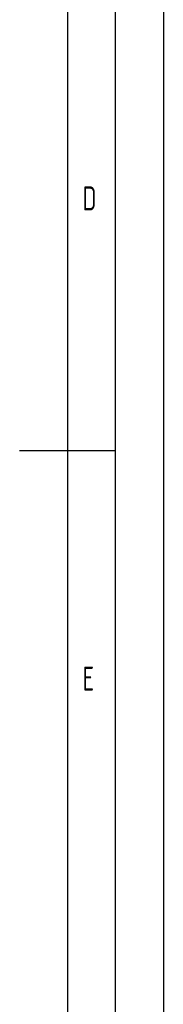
# Model space of a CAD drawing. Header units: millimetres. Extents: x 0 to 5940, y 0 to 4200.
# Tile 57 of 58: x 5790 to 5940, y 1523 to 2549. Entities that reach past the tile are written whole.
import ezdxf

# ---------------------------------------------------------------- set-up
doc = ezdxf.new("R2010")
doc.units = ezdxf.units.MM
doc.header["$LTSCALE"] = 50
doc.layers.get('0').update_dxf_attribs({"linetype": 'CONTINUOUS'})
doc.layers.add('KSB-BLATTRAND', color=2, linetype='CONTINUOUS')
doc.styles.get("Standard").update_dxf_attribs({"font": 'ISOCP.SHX'})

# ---------------------------------------------------------------- blocks, each defined once
blk = doc.blocks.new('Rahmen_A2')
at = {"color": 1, "ltscale": 150}
for p, q in [((594, 420), (594, 0)), ((584, 410), (584, 5))]:
    blk.add_line(p, q, dxfattribs=at)
at = {"layer": 'KSB-BLATTRAND'}
for p, q in [((589, 5), (589, 415)), ((579, 210), (589, 210))]:
    blk.add_line(p, q, dxfattribs=at)
at = {"layer": 'KSB-BLATTRAND', "width": 0.75}
for s, p in [('D', (585.5625, 235)), ('E', (585.5625, 185))]:
    blk.add_text(s, height=2.5, dxfattribs=at).set_placement(p)

msp = doc.modelspace()

# ---------------------------------------------------------------- block references
at = {"layer": 'KSB-BLATTRAND', "xscale": 10, "yscale": 10, "zscale": 10}
msp.add_blockref('Rahmen_A2', (0, 0), dxfattribs=at)

doc.saveas('drawing.dxf')
